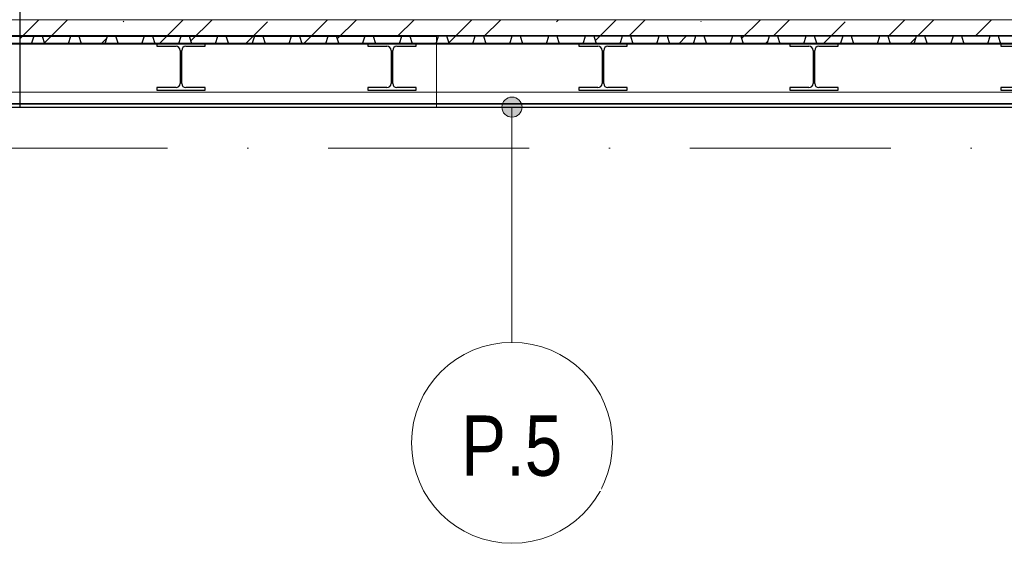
# Model space of a CAD drawing. Header units: millimetres. Extents: x 157133 to 260102, y -21587 to 34582.
# Tile 42 of 65: x 192398 to 197298, y 4194 to 6800. Entities that reach past the tile are written whole.
import ezdxf

# ---------------------------------------------------------------- set-up
doc = ezdxf.new("R2010")
doc.units = ezdxf.units.MM
for name, pattern in [('Osa', [2000, 1000, -500, 0, -500]), ('Tečkovaná 1_5mm', [150, 0, -150]), ('Čerchovaná 10mm', [1800, 1000, -400, 0, -400]), ('Čerchovaná 3mm', [500, 300, -100, 0, -100])]:
    doc.linetypes.add(name, pattern=pattern)
for name, color, linetype, lineweight in [('CA_NEVHRA1', 3, 'Čerchovaná 3mm', 13), ('CA_OSY', 5, 'Osa', 9), ('CA_PODLAHA', 1, 'Continuous', 25), ('CA_PODLAHA25', 7, 'Continuous', 13), ('CA_POHHRA18', 9, 'Tečkovaná 1_5mm', 9), ('CA_POHHRA25', 7, 'Continuous', 13), ('CA_REZY', 1, 'Continuous', 25), ('CA_SRAFY', 9, 'Continuous', 25), ('CA_ZARIZPRED', 8, 'Continuous', 13), ('Popisky podlahy', 250, 'Continuous', 9)]:
    doc.layers.add(name, color=color, linetype=linetype, lineweight=lineweight)
doc.styles.add('Arial_6', font='arial.ttf', dxfattribs={"width": 0.8, "height": 300})
pattern_1 = [(45, (197942.36, 5783.53), (-359.21, 359.21), []), (45, (198086.05, 5783.53), (-359.21, 359.21), []), (45, (198373.4, 5783.53), (-215.526, 502.894), [203.2, -101.6, 3.353, -98.247])]

# ---------------------------------------------------------------- blocks, each defined once
blk = doc.blocks.new('ocelová kce final - 11542_003_OK-HALA_TaO-2_ET_AciS_2025-05-29_upr_dwg-2597525-ŘEZ 2 - vestavek V7')
at = {"layer": 'CA_REZY'}
for p, q in [((28760, 6719), (9310, 6719)), ((9310, 6719), (28760, 6719)), ((9310, 6681.1), (28390, 6681.1)), ((28390, 6681.1), (9310, 6681.1)), ((9310, 6680), (28390, 6680)), ((13910, 6680), (13670, 6680)), ((13670, 6680), (13670, 6668)), ((13670, 6668), (13765.3, 6668)), ((13814.8, 6668), (13910, 6668)), ((13910, 6668), (13910, 6680)), ((14960, 6680), (14720, 6680)), ((14720, 6680), (14720, 6668)), ((14720, 6668), (14815.3, 6668)), ((14864.8, 6668), (14960, 6668)), ((14960, 6668), (14960, 6680)), ((16010, 6680), (15770, 6680)), ((15770, 6680), (15770, 6668)), ((15770, 6668), (15865.3, 6668)), ((15914.8, 6668), (16010, 6668)), ((16010, 6668), (16010, 6680)), ((17060, 6680), (16820, 6680)), ((16820, 6680), (16820, 6668)), ((16820, 6668), (16915.3, 6668)), ((16964.8, 6668), (17060, 6668)), ((17060, 6668), (17060, 6680)), ((18110, 6680), (17870, 6680)), ((17870, 6680), (17870, 6668)), ((17870, 6668), (17965.3, 6668)), ((13786.3, 6647), (13786.3, 6483)), ((13793.8, 6483), (13793.8, 6647)), ((14836.3, 6647), (14836.3, 6483)), ((14843.8, 6483), (14843.8, 6647)), ((15886.3, 6647), (15886.3, 6483)), ((15893.8, 6483), (15893.8, 6647)), ((16936.3, 6647), (16936.3, 6483)), ((16943.8, 6483), (16943.8, 6647)), ((13765.3, 6462), (13670, 6462)), ((13670, 6462), (13670, 6450)), ((13670, 6450), (13910, 6450)), ((13910, 6462), (13814.8, 6462)), ((13910, 6450), (13910, 6462)), ((14815.3, 6462), (14720, 6462)), ((14720, 6462), (14720, 6450)), ((14720, 6450), (14960, 6450)), ((14960, 6462), (14864.8, 6462)), ((14960, 6450), (14960, 6462)), ((15865.3, 6462), (15770, 6462)), ((15770, 6462), (15770, 6450)), ((15770, 6450), (16010, 6450)), ((16010, 6462), (15914.8, 6462)), ((16010, 6450), (16010, 6462)), ((16915.3, 6462), (16820, 6462)), ((16820, 6462), (16820, 6450)), ((16820, 6450), (17060, 6450)), ((17060, 6462), (16964.8, 6462)), ((17060, 6450), (17060, 6462)), ((17965.3, 6462), (17870, 6462)), ((17870, 6462), (17870, 6450)), ((17870, 6450), (18110, 6450))]:
    blk.add_line(p, q, dxfattribs=at)
for centre, start, end in [((13765.3, 6647), 0, 90), ((13814.8, 6647), 90, 180), ((14815.3, 6647), 0, 90), ((14864.8, 6647), 90, 180), ((15865.3, 6647), 0, 90), ((15914.8, 6647), 90, 180), ((16915.3, 6647), 0, 90), ((16964.8, 6647), 90, 180), ((13765.3, 6483), 270, 0), ((13814.8, 6483), 180, 270), ((14815.3, 6483), 270, 0), ((14864.8, 6483), 180, 270), ((15865.3, 6483), 270, 0), ((15914.8, 6483), 180, 270), ((16915.3, 6483), 270, 0), ((16964.8, 6483), 180, 270)]:
    blk.add_arc(centre, 21, start, end, dxfattribs=at)
blk = doc.blocks.new('ocelová kce final - ocelová kce final-2597615-ŘEZ 2 - vestavek V7')
blk.add_blockref('ocelová kce final - 11542_003_OK-HALA_TaO-2_ET_AciS_2025-05-29_upr_dwg-2597525-ŘEZ 2 - vestavek V7', (0, 0))
blk = doc.blocks.new('Popisek podlahy - Popisek podlahy-1418391-ŘEZ 2 - vestavek V7')
at = {"layer": 'Popisky podlahy'}
blk.add_circle((18959.9, 4694.4), 500, dxfattribs=at)

msp = doc.modelspace()

# ---------------------------------------------------------------- hatches: boundary and pattern name
at = {"layer": 'CA_POHHRA25', "lineweight": 9}
h = msp.add_hatch(dxfattribs=at)
h.set_pattern_fill('FP_28', color=256, style=0, pattern_type=2)
h.set_pattern_definition([(0, (197942.36, 5783.53), (0, 300), [])])
h.paths.add_polyline_path([(206033.2, 6380), (207620.7, 6380), (207620.7, 6398), (207731.5, 6398), (207743.5, 6401.2), (207752.3, 6410), (207755.5, 6422), (207755.5, 6618), (207752.3, 6630), (207743.5, 6638.8), (207731.5, 6642), (207620.7, 6642), (207620.7, 6660), (207640.7, 6660), (207640.7, 6680), (206970.7, 6680), (206970.7, 6668), (206875.5, 6668), (206865, 6665.2), (206857.3, 6657.5), (206854.5, 6647), (206854.5, 6483), (206857.3, 6472.5), (206865, 6464.8), (206875.5, 6462), (206970.7, 6462), (206970.7, 6450), (206730.7, 6450), (206730.7, 6462), (206826, 6462), (206836.5, 6464.8), (206844.2, 6472.5), (206847, 6483), (206847, 6647), (206844.2, 6657.5), (206836.5, 6665.2), (206826, 6668), (206730.7, 6668), (206730.7, 6680), (205920.7, 6680), (205920.7, 6668), (205825.5, 6668), (205815, 6665.2), (205807.3, 6657.5), (205804.5, 6647), (205804.5, 6483), (205807.3, 6472.5), (205815, 6464.8), (205825.5, 6462), (205920.7, 6462), (205920.7, 6450), (205680.7, 6450), (205680.7, 6462), (205776, 6462), (205786.5, 6464.8), (205794.2, 6472.5), (205797, 6483), (205797, 6647), (205794.2, 6657.5), (205786.5, 6665.2), (205776, 6668), (205680.7, 6668), (205680.7, 6680), (204870.7, 6680), (204870.7, 6668), (204775.5, 6668), (204765, 6665.2), (204757.3, 6657.5), (204754.5, 6647), (204754.5, 6483), (204757.3, 6472.5), (204765, 6464.8), (204775.5, 6462), (204870.7, 6462), (204870.7, 6450), (204630.7, 6450), (204630.7, 6462), (204726, 6462), (204736.5, 6464.8), (204744.2, 6472.5), (204747, 6483), (204747, 6647), (204744.2, 6657.5), (204736.5, 6665.2), (204726, 6668), (204630.7, 6668), (204630.7, 6680), (203820.7, 6680), (203820.7, 6668), (203725.5, 6668), (203715, 6665.2), (203707.3, 6657.5), (203704.5, 6647), (203704.5, 6483), (203707.3, 6472.5), (203715, 6464.8), (203725.5, 6462), (203820.7, 6462), (203820.7, 6450), (203580.7, 6450), (203580.7, 6462), (203676, 6462), (203686.5, 6464.8), (203694.2, 6472.5), (203697, 6483), (203697, 6647), (203694.2, 6657.5), (203686.5, 6665.2), (203676, 6668), (203580.7, 6668), (203580.7, 6680), (202770.7, 6680), (202770.7, 6668), (202675.5, 6668), (202665, 6665.2), (202657.3, 6657.5), (202654.5, 6647), (202654.5, 6483), (202657.3, 6472.5), (202665, 6464.8), (202675.5, 6462), (202770.7, 6462), (202770.7, 6450), (202530.7, 6450), (202530.7, 6462), (202626, 6462), (202636.5, 6464.8), (202644.2, 6472.5), (202647, 6483), (202647, 6647), (202644.2, 6657.5), (202636.5, 6665.2), (202626, 6668), (202530.7, 6668), (202530.7, 6680), (201720.7, 6680), (201720.7, 6668), (201625.5, 6668), (201615, 6665.2), (201607.3, 6657.5), (201604.5, 6647), (201604.5, 6483), (201607.3, 6472.5), (201615, 6464.8), (201625.5, 6462), (201720.7, 6462), (201720.7, 6450), (201480.7, 6450), (201480.7, 6462), (201576, 6462), (201586.5, 6464.8), (201594.2, 6472.5), (201597, 6483), (201597, 6647), (201594.2, 6657.5), (201586.5, 6665.2), (201576, 6668), (201480.7, 6668), (201480.7, 6680), (200670.7, 6680), (200670.7, 6668), (200575.5, 6668), (200565, 6665.2), (200557.3, 6657.5), (200554.5, 6647), (200554.5, 6483), (200557.3, 6472.5), (200565, 6464.8), (200575.5, 6462), (200670.7, 6462), (200670.7, 6450), (200430.7, 6450), (200430.7, 6462), (200526, 6462), (200536.5, 6464.8), (200544.2, 6472.5), (200547, 6483), (200547, 6647), (200544.2, 6657.5), (200536.5, 6665.2), (200526, 6668), (200430.7, 6668), (200430.7, 6680), (199620.7, 6680), (199620.7, 6668), (199525.5, 6668), (199515, 6665.2), (199507.3, 6657.5), (199504.5, 6647), (199504.5, 6483), (199507.3, 6472.5), (199515, 6464.8), (199525.5, 6462), (199620.7, 6462), (199620.7, 6450), (199380.7, 6450), (199380.7, 6462), (199476, 6462), (199486.5, 6464.8), (199494.2, 6472.5), (199497, 6483), (199497, 6647), (199494.2, 6657.5), (199486.5, 6665.2), (199476, 6668), (199380.7, 6668), (199380.7, 6680), (198570.7, 6680), (198570.7, 6668), (198475.5, 6668), (198465, 6665.2), (198457.3, 6657.5), (198454.5, 6647), (198454.5, 6483), (198457.3, 6472.5), (198465, 6464.8), (198475.5, 6462), (198570.7, 6462), (198570.7, 6450), (198330.7, 6450), (198330.7, 6462), (198426, 6462), (198436.5, 6464.8), (198444.2, 6472.5), (198447, 6483), (198447, 6647), (198444.2, 6657.5), (198436.5, 6665.2), (198426, 6668), (198330.7, 6668), (198330.7, 6680), (197520.7, 6680), (197520.7, 6668), (197425.5, 6668), (197415, 6665.2), (197407.3, 6657.5), (197404.5, 6647), (197404.5, 6483), (197407.3, 6472.5), (197415, 6464.8), (197426.8, 6462), (197520.7, 6462), (197520.7, 6450), (197280.7, 6450), (197280.7, 6462), (197376, 6462), (197386.5, 6464.8), (197394.2, 6472.5), (197397, 6483), (197397, 6647), (197394.2, 6657.5), (197386.5, 6665.2), (197376, 6668), (197280.7, 6668), (197280.7, 6680), (196470.7, 6680), (196470.7, 6668), (196375.5, 6668), (196365, 6665.2), (196357.3, 6657.5), (196354.5, 6647), (196354.5, 6483), (196357.3, 6472.5), (196365, 6464.8), (196375.5, 6462), (196470.7, 6462), (196470.7, 6450), (196230.7, 6450), (196230.7, 6462), (196326, 6462), (196336.5, 6464.8), (196344.2, 6472.5), (196347, 6483), (196347, 6647), (196344.2, 6657.5), (196336.5, 6665.2), (196326, 6668), (196230.7, 6668), (196230.7, 6680), (195420.7, 6680), (195420.7, 6668), (195325.5, 6668), (195315, 6665.2), (195307.3, 6657.5), (195304.5, 6647), (195304.5, 6483), (195307.3, 6472.5), (195315, 6464.8), (195325.5, 6462), (195420.7, 6462), (195420.7, 6450), (195180.7, 6450), (195180.7, 6462), (195276, 6462), (195286.5, 6464.8), (195294.2, 6472.5), (195297, 6483), (195297, 6647), (195294.2, 6657.5), (195286.5, 6665.2), (195276, 6668), (195180.7, 6668), (195180.7, 6680), (194370.7, 6680), (194370.7, 6668), (194275.5, 6668), (194265, 6665.2), (194257.3, 6657.5), (194254.5, 6647), (194254.5, 6483), (194257.3, 6472.5), (194265, 6464.8), (194275.5, 6462), (194370.7, 6462), (194370.7, 6450), (194130.7, 6450), (194130.7, 6462), (194226, 6462), (194236.5, 6464.8), (194244.2, 6472.5), (194247, 6483), (194247, 6647), (194244.2, 6657.5), (194236.5, 6665.2), (194226, 6668), (194130.7, 6668), (194130.7, 6680), (193320.7, 6680), (193320.7, 6668), (193225.5, 6668), (193215, 6665.2), (193207.3, 6657.5), (193204.5, 6647), (193204.5, 6483), (193207.3, 6472.5), (193215, 6464.8), (193225.5, 6462), (193320.7, 6462), (193320.7, 6450), (193080.7, 6450), (193080.7, 6462), (193176, 6462), (193186.5, 6464.8), (193194.2, 6472.5), (193197, 6483), (193197, 6647), (193194.2, 6657.5), (193186.5, 6665.2), (193176, 6668), (193080.7, 6668), (193080.7, 6680), (192270.7, 6680), (192270.7, 6668), (192175.5, 6668), (192165, 6665.2), (192157.3, 6657.5), (192154.5, 6645.2), (192154.5, 6483), (192157.3, 6472.5), (192165, 6464.8), (192175.5, 6462), (192270.7, 6462), (192270.7, 6450), (192030.7, 6450), (192030.7, 6462), (192126, 6462), (192136.5, 6464.8), (192144.2, 6472.5), (192147, 6483), (192147, 6647), (192144.2, 6657.5), (192136.5, 6665.2), (192126, 6668), (192030.7, 6668), (192030.7, 6680), (191220.7, 6680), (191220.7, 6668), (191125.5, 6668), (191115, 6665.2), (191107.3, 6657.5), (191104.5, 6647), (191104.5, 6483), (191107.3, 6472.5), (191115, 6464.8), (191125.5, 6462), (191220.7, 6462), (191220.7, 6450), (190980.7, 6450), (190980.7, 6462), (191076, 6462), (191086.5, 6464.8), (191094.2, 6472.5), (191097, 6483), (191097, 6647), (191094.2, 6657.5), (191086.5, 6665.2), (191076, 6668), (190980.7, 6668), (190980.7, 6680), (190085.7, 6680), (190085.7, 6668), (189990.5, 6668), (189980, 6665.2), (189972.3, 6657.5), (189969.5, 6647), (189969.5, 6483), (189972.3, 6472.5), (189980, 6464.8), (189990.5, 6462), (190085.7, 6462), (190085.7, 6450), (189845.7, 6450), (189845.7, 6462), (189941, 6462), (189951.5, 6464.8), (189959.2, 6472.5), (189962, 6483), (189962, 6647), (189959.2, 6657.5), (189951.5, 6665.2), (189941, 6668), (189845.7, 6668), (189845.7, 6680), (188950.7, 6680), (188950.7, 6668), (188855.5, 6668), (188845, 6665.2), (188837.3, 6657.5), (188834.5, 6647), (188834.5, 6483), (188837.3, 6472.5), (188845, 6464.8), (188855.5, 6462), (188950.7, 6462), (188950.7, 6450), (188713.1, 6450), (188713.1, 6380), (205920.7, 6380)])
h.paths.add_polyline_path([(188563.1, 6380), (188563.1, 7880), (188560.7, 7880), (188560.7, 7815), (188543.1, 7815), (188543.1, 6380)])
h.paths.add_polyline_path([(207900.7, 6398), (208011.5, 6398), (208023.5, 6401.2), (208032.3, 6410), (208035.5, 6422), (208035.5, 6618), (208032.3, 6630), (208023.5, 6638.8), (208011.5, 6642), (207790, 6642), (207778, 6638.8), (207769.2, 6630), (207766, 6618), (207766, 6422), (207769.2, 6410), (207778, 6401.2), (207790, 6398), (207800.7, 6398)])
h.paths.add_polyline_path([(208180.7, 6398), (208180.7, 6642), (208070, 6642), (208058, 6638.8), (208049.2, 6630), (208046, 6618), (208046, 6422), (208049.2, 6410), (208058, 6401.2), (208070, 6398), (208170.7, 6398)])
h.paths.add_polyline_path([(188720.7, 6668), (188713.1, 6668), (188713.1, 6462), (188720.7, 6462)])
h.paths.add_polyline_path([(188806, 6462), (188816.5, 6464.8), (188824.2, 6472.5), (188827, 6483), (188827, 6647), (188824.2, 6657.5), (188816.5, 6665.2), (188806, 6668), (188720.7, 6668), (188720.7, 6462)])
h.paths.add_polyline_path([(207740.7, 6660), (208170.7, 6660), (208170.7, 6719), (188720.7, 6719), (188720.7, 6681.1), (207740.7, 6680)])
h.paths.add_polyline_path([(198991.6, 6800), (201243, 6800), (201243, 7880), (197298.7, 7880), (197298.7, 7868), (197203.5, 7868), (197193, 7865.2), (197185.3, 7857.5), (197182.5, 7847), (197183.5, 7679.3), (197185.3, 7672.5), (197193, 7664.8), (197203.5, 7662), (197298.7, 7662), (197298.7, 7650), (197058.7, 7650), (197058.7, 7662), (197154, 7662), (197164.5, 7664.8), (197172.2, 7672.5), (197175, 7683), (197175, 7847), (197172.2, 7857.5), (197164.5, 7865.2), (197154, 7868), (197058.7, 7868), (197058.7, 7880), (196133.7, 7880), (196133.7, 7868), (196038.5, 7868), (196028, 7865.2), (196020.3, 7857.5), (196017.5, 7847), (196018.5, 7679.3), (196020.3, 7672.5), (196028, 7664.8), (196038.5, 7662), (196133.7, 7662), (196133.7, 7650), (195893.7, 7650), (195893.7, 7662), (195989, 7662), (195999.5, 7664.8), (196007.2, 7672.5), (196010, 7683), (196010, 7847), (196007.2, 7857.5), (195999.5, 7865.2), (195989, 7868), (195893.7, 7868), (195893.7, 7880), (194968.7, 7880), (194968.7, 7868), (194873.5, 7868), (194863, 7865.2), (194855.3, 7857.5), (194852.5, 7847), (194853.5, 7679.3), (194855.3, 7672.5), (194863, 7664.8), (194873.5, 7662), (194968.7, 7662), (194968.7, 7650), (194728.7, 7650), (194728.7, 7662), (194824, 7662), (194834.5, 7664.8), (194842.2, 7672.5), (194845, 7683), (194845, 7847), (194842.2, 7857.5), (194834.5, 7865.2), (194824, 7868), (194728.7, 7868), (194728.7, 7880), (193803.7, 7880), (193803.7, 7868), (193708.5, 7868), (193698, 7865.2), (193690.3, 7857.5), (193687.5, 7847), (193688.5, 7679.3), (193690.3, 7672.5), (193698, 7664.8), (193708.5, 7662), (193803.7, 7662), (193803.7, 7650), (193563.7, 7650), (193563.7, 7662), (193659, 7662), (193669.5, 7664.8), (193677.2, 7672.5), (193680, 7683), (193680, 7847), (193677.2, 7857.5), (193669.5, 7865.2), (193659, 7868), (193563.7, 7868), (193563.7, 7880), (192638.7, 7880), (192638.7, 7868), (192543.5, 7868), (192533, 7865.2), (192525.3, 7857.5), (192522.5, 7847), (192523.5, 7679.3), (192525.3, 7672.5), (192533, 7664.8), (192543.5, 7662), (192638.7, 7662), (192638.7, 7650), (192398.7, 7650), (192398.7, 7662), (192494, 7662), (192504.5, 7664.8), (192512.2, 7672.5), (192515, 7683), (192515, 7847), (192512.2, 7857.5), (192504.5, 7865.2), (192494, 7868), (192398.7, 7868), (192398.7, 7880), (188950.7, 7880), (188950.7, 7868), (188855.5, 7868), (188845, 7865.2), (188837.3, 7857.5), (188834.5, 7847), (188834.5, 7683), (188837.3, 7672.5), (188845, 7664.8), (188855.5, 7662), (188950.7, 7662), (188950.7, 7650), (188713.1, 7650), (188713.1, 6800), (198209.2, 6800)])
h.paths.add_polyline_path([(202903.6, 6800), (208180.7, 6800), (208180.7, 7600), (207620.7, 7600), (207620.7, 7618), (207731.5, 7618), (207743.5, 7621.2), (207752.3, 7630), (207755.5, 7642), (207755.5, 7838), (207752.3, 7850), (207743.5, 7858.8), (207731.5, 7862), (207620.7, 7862), (207620.7, 7880), (206008.7, 7880), (206008.7, 7868), (205913.5, 7868), (205903, 7865.2), (205895.3, 7857.5), (205892.5, 7847), (205892.5, 7683), (205895.3, 7672.5), (205903, 7664.8), (205913.5, 7662), (206008.7, 7662), (206008.7, 7650), (205768.7, 7650), (205768.7, 7662), (205864, 7662), (205874.5, 7664.8), (205882.2, 7672.5), (205885, 7683), (205885, 7847), (205882.2, 7857.5), (205874.5, 7865.2), (205864, 7868), (205768.7, 7868), (205768.7, 7880), (201658.7, 7880), (201658.7, 7868), (201563.5, 7868), (201553, 7865.2), (201545.3, 7857.5), (201542.5, 7847), (201542.5, 7683), (201545.3, 7672.5), (201553, 7664.8), (201563.5, 7662), (201658.7, 7662), (201658.7, 7650), (201418.7, 7650), (201418.7, 7662), (201514, 7662), (201524.5, 7664.8), (201532.2, 7672.5), (201535, 7683), (201535, 7847), (201532.2, 7857.5), (201524.5, 7865.2), (201514, 7868), (201418.7, 7868), (201418, 6800), (202121.2, 6800)])
h.paths.add_polyline_path([(207980.7, 7063.8), (207815.5, 7064.6), (207808.3, 7068.7), (207802.7, 7076.4), (207800.7, 7086.1), (207801.5, 7159), (207805.1, 7167.2), (207812.1, 7173.4), (207820.7, 7175.6), (207985.9, 7174.7), (207993.2, 7170.7), (207998.8, 7162.9), (208000.7, 7153.2), (208000, 7080.3), (207996.4, 7072.2), (207989.2, 7065.9), (207983.4, 7064.1)])
h.paths.add_polyline_path([(207980.7, 7072.7), (207985.9, 7074), (207990.1, 7077.8), (207992.4, 7083.1), (207992.7, 7086.1), (207991.8, 7158.2), (207989.2, 7162.6), (207985.2, 7165.6), (207980.7, 7166.6), (207816.3, 7165.6), (207812.6, 7162.9), (207809.7, 7158.2), (207808.7, 7153.2), (207809.7, 7081.2), (207811.4, 7077.8), (207816.3, 7073.8), (207820.7, 7072.7)])
h.paths.add_polyline_path([(207790, 7618), (208011.5, 7618), (208023.5, 7621.2), (208032.3, 7630), (208035.5, 7642), (208035.5, 7838), (208032.3, 7850), (208023.5, 7858.8), (208011.5, 7862), (207790, 7862), (207778, 7858.8), (207768.7, 7848.3), (207766, 7838), (207766, 7642), (207769.2, 7630), (207778, 7621.2)])
h.paths.add_polyline_path([(208070, 7618), (208180.7, 7618), (208180.7, 7862), (208070, 7862), (208058, 7858.8), (208049.2, 7850), (208046, 7838), (208046, 7642), (208049.2, 7630), (208058, 7621.2)])
h.paths.add_polyline_path([(188713.1, 7662), (188806, 7662), (188816.5, 7664.8), (188824.2, 7672.5), (188827, 7683), (188827, 7847), (188824.2, 7857.5), (188816.5, 7865.2), (188806, 7868), (188713.1, 7868), (188713.1, 7664.8)])
h.paths.add_polyline_path([(188543.2, 7825.5), (188551.7, 7829), (188555.2, 7837.5), (188555.2, 7880), (188543.1, 7880), (188543.1, 7825.5)])
at = {"layer": 'CA_SRAFY', "lineweight": 9}
h = msp.add_hatch(dxfattribs=at)
h.set_pattern_fill('FP_21', color=256, style=0, pattern_type=2)
h.set_pattern_definition(pattern_1)
h.paths.add_polyline_path([(199774, 6720), (208193.2, 6720), (208193.2, 6800), (197298.1, 6800), (197298.1, 6720), (198991.6, 6720)])
h.paths.add_polyline_path([(188548.1, 6720), (192398.1, 6720), (192398.1, 6800), (188548.1, 6800)])
h = msp.add_hatch(dxfattribs=at)
h.set_pattern_fill('FP_21', color=256, style=0, pattern_type=2)
h.set_pattern_definition(pattern_1)
h.paths.add_polyline_path([(194960.1, 6680), (195019.6, 6680), (195031.6, 6720), (195071.6, 6720), (195083.6, 6680), (195202.6, 6680), (195214.6, 6720), (195254.6, 6720), (195266.6, 6680), (195385.6, 6680), (195397.6, 6720), (195437.6, 6720), (195449.6, 6680), (195568.6, 6680), (195580.6, 6720), (195620.6, 6720), (195632.6, 6680), (195751.6, 6680), (195763.6, 6720), (195803.6, 6720), (195815.6, 6680), (195934.6, 6680), (195946.6, 6720), (195986.6, 6720), (195998.6, 6680), (196117.6, 6680), (196129.6, 6720), (196169.6, 6720), (196181.6, 6680), (196300.6, 6680), (196312.6, 6720), (196352.6, 6720), (196364.6, 6680), (196483.6, 6680), (196495.6, 6720), (196535.6, 6720), (196547.6, 6680), (196666.6, 6680), (196678.6, 6720), (196718.6, 6720), (196730.6, 6680), (196849.6, 6680), (196861.6, 6720), (196901.6, 6720), (196913.6, 6680), (197032.6, 6680), (197044.6, 6720), (197084.6, 6720), (197096.6, 6680), (197215.6, 6680), (197227.6, 6720), (197267.6, 6720), (197279.6, 6680), (197298.1, 6680), (197298.1, 6800), (192398.1, 6800), (192398.1, 6680), (192457.6, 6680), (192469.6, 6720), (192509.6, 6720), (192521.6, 6680), (192640.6, 6680), (192652.6, 6720), (192692.6, 6720), (192704.6, 6680), (192823.6, 6680), (192835.6, 6720), (192875.6, 6720), (192887.6, 6680), (193006.6, 6680), (193018.6, 6720), (193058.6, 6720), (193070.6, 6680), (193189.6, 6680), (193201.6, 6720), (193241.6, 6720), (193253.6, 6680), (193372.6, 6680), (193384.6, 6720), (193424.6, 6720), (193436.6, 6680), (193555.6, 6680), (193567.6, 6720), (193607.6, 6720), (193619.6, 6680), (193738.6, 6680), (193750.6, 6720), (193790.6, 6720), (193802.6, 6680), (193921.6, 6680), (193933.6, 6720), (193973.6, 6720), (193985.6, 6680), (194104.6, 6680), (194116.6, 6720), (194156.6, 6720), (194168.6, 6680), (194287.6, 6680), (194299.6, 6720), (194339.6, 6720), (194351.6, 6680), (194470.6, 6680), (194482.6, 6720), (194522.6, 6720), (194534.6, 6680), (194653.6, 6680), (194665.6, 6720), (194705.6, 6720), (194717.6, 6680), (194836.6, 6680), (194848.6, 6720), (194888.6, 6720), (194900.6, 6680)])
at = {"layer": 'Popisky podlahy'}
h = msp.add_hatch(color=7, dxfattribs=at)
edge = h.paths.add_edge_path()
edge.add_arc((194848.1, 6365), 50, 0, 360)

# ---------------------------------------------------------------- linework, layer by layer
at = {"layer": 'CA_NEVHRA1'}
for p, q in [((188548.1, 6684), (193123, 6684)), ((193123.6, 6684), (194471.8, 6684)), ((194471.8, 6684), (194473.1, 6684))]:
    msp.add_line(p, q, dxfattribs=at)
at = {"layer": 'CA_OSY', "linetype": 'Čerchovaná 10mm'}
msp.add_line((183132.5, 6160), (211179.2, 6160), dxfattribs=at)
at = {"layer": 'CA_PODLAHA'}
for p, q in [((192398.1, 8000), (192398.1, 6365)), ((192457.6, 6680), (192469.6, 6720)), ((192469.6, 6720), (192509.6, 6720)), ((192509.6, 6720), (192521.6, 6680)), ((192640.6, 6680), (192652.6, 6720)), ((192652.6, 6720), (192692.6, 6720)), ((192692.6, 6720), (192704.6, 6680)), ((192823.6, 6680), (192835.6, 6720)), ((192835.6, 6720), (192875.6, 6720)), ((192875.6, 6720), (192887.6, 6680)), ((193006.6, 6680), (193018.6, 6720)), ((193018.6, 6720), (193058.6, 6720)), ((193058.6, 6720), (193070.6, 6680)), ((193189.6, 6680), (193201.6, 6720)), ((193201.6, 6720), (193241.6, 6720)), ((193241.6, 6720), (193253.6, 6680)), ((193372.6, 6680), (193384.6, 6720)), ((193384.6, 6720), (193424.6, 6720)), ((193424.6, 6720), (193436.6, 6680)), ((193555.6, 6680), (193567.6, 6720)), ((193567.6, 6720), (193607.6, 6720)), ((193607.6, 6720), (193619.6, 6680)), ((193738.6, 6680), (193750.6, 6720)), ((193750.6, 6720), (193790.6, 6720)), ((193790.6, 6720), (193802.6, 6680)), ((193921.6, 6680), (193933.6, 6720)), ((193933.6, 6720), (193973.6, 6720)), ((193973.6, 6720), (193985.6, 6680)), ((194104.6, 6680), (194116.6, 6720)), ((194116.6, 6720), (194156.6, 6720)), ((194156.6, 6720), (194168.6, 6680)), ((194287.6, 6680), (194299.6, 6720)), ((194299.6, 6720), (194339.6, 6720)), ((194339.6, 6720), (194351.6, 6680)), ((194470.6, 6680), (194482.6, 6720)), ((194482.6, 6720), (194522.6, 6720)), ((194522.6, 6720), (194534.6, 6680)), ((194653.6, 6680), (194665.6, 6720)), ((194665.6, 6720), (194705.6, 6720)), ((194705.6, 6720), (194717.6, 6680)), ((194836.6, 6680), (194848.6, 6720)), ((194848.6, 6720), (194888.6, 6720)), ((194888.6, 6720), (194900.6, 6680)), ((195019.6, 6680), (195031.6, 6720)), ((195031.6, 6720), (195071.6, 6720)), ((195071.6, 6720), (195083.6, 6680)), ((195202.6, 6680), (195214.6, 6720)), ((195214.6, 6720), (195254.6, 6720)), ((195254.6, 6720), (195266.6, 6680)), ((195385.6, 6680), (195397.6, 6720)), ((195397.6, 6720), (195437.6, 6720)), ((195437.6, 6720), (195449.6, 6680)), ((195568.6, 6680), (195580.6, 6720)), ((195580.6, 6720), (195620.6, 6720)), ((195620.6, 6720), (195632.6, 6680)), ((195751.6, 6680), (195763.6, 6720)), ((195763.6, 6720), (195803.6, 6720)), ((195803.6, 6720), (195815.6, 6680)), ((195934.6, 6680), (195946.6, 6720)), ((195946.6, 6720), (195986.6, 6720)), ((195986.6, 6720), (195998.6, 6680)), ((196117.6, 6680), (196129.6, 6720)), ((196129.6, 6720), (196169.6, 6720)), ((196169.6, 6720), (196181.6, 6680)), ((196300.6, 6680), (196312.6, 6720)), ((196312.6, 6720), (196352.6, 6720)), ((196352.6, 6720), (196364.6, 6680)), ((196483.6, 6680), (196495.6, 6720)), ((196495.6, 6720), (196535.6, 6720)), ((196535.6, 6720), (196547.6, 6680)), ((196666.6, 6680), (196678.6, 6720)), ((196678.6, 6720), (196718.6, 6720)), ((196718.6, 6720), (196730.6, 6680)), ((196849.6, 6680), (196861.6, 6720)), ((196861.6, 6720), (196901.6, 6720)), ((196901.6, 6720), (196913.6, 6680)), ((197032.6, 6680), (197044.6, 6720)), ((197044.6, 6720), (197084.6, 6720)), ((197084.6, 6720), (197096.6, 6680)), ((197215.6, 6680), (197227.6, 6720)), ((197227.6, 6720), (197267.6, 6720)), ((197267.6, 6720), (197279.6, 6680)), ((197298.1, 6680), (192398.1, 6680)), ((188548.1, 6365), (208193.2, 6365))]:
    msp.add_line(p, q, dxfattribs=at)
at = {"layer": 'CA_PODLAHA25'}
for p, q in [((208193.2, 6800), (188548.1, 6800)), ((192398.1, 6720), (188548.1, 6720)), ((194473.1, 6719), (194473.1, 6681.1)), ((192398.1, 6680), (188548.1, 6680)), ((194473.1, 6680), (194473.1, 6365)), ((208193.2, 6440), (188548.1, 6440)), ((208193.2, 6380), (188548.1, 6380))]:
    msp.add_line(p, q, dxfattribs=at)
at = {"layer": 'CA_POHHRA18', "linetype": 'Continuous'}
for p, q in [((188548.1, 6716), (193932.4, 6716)), ((193932.4, 6716), (194473.1, 6716))]:
    msp.add_line(p, q, dxfattribs=at)
at = {"layer": 'CA_POHHRA25'}
msp.add_line((188713.1, 6380), (208180.7, 6380), dxfattribs=at)
at = {"layer": 'Popisky podlahy'}
msp.add_line((194848.1, 6365), (194848.1, 5194.4), dxfattribs=at)
msp.add_circle((194848.1, 6365), 50, dxfattribs=at)

# ---------------------------------------------------------------- block references
at = {"layer": 'CA_ZARIZPRED'}
msp.add_blockref('ocelová kce final - ocelová kce final-2597615-ŘEZ 2 - vestavek V7', (179410.7, 0), dxfattribs=at)
at = {"layer": 'Popisky podlahy'}
msp.add_blockref('Popisek podlahy - Popisek podlahy-1418391-ŘEZ 2 - vestavek V7', (175888.2, 0), dxfattribs=at)

# ---------------------------------------------------------------- next in the draw order: texts
at = {"layer": 'Popisky podlahy', "color": 7, "insert": (194594.9, 4830.4), "char_height": 300, "width": 622.109, "attachment_point": 1, "style": 'Arial_6', "bg_fill": 3, "box_fill_scale": 1.25, "bg_fill_color": 256, "bg_fill_true_color": 13158600, "bg_fill_transparency": 0}
msp.add_mtext('P.5', dxfattribs=at)

doc.saveas('drawing.dxf')
